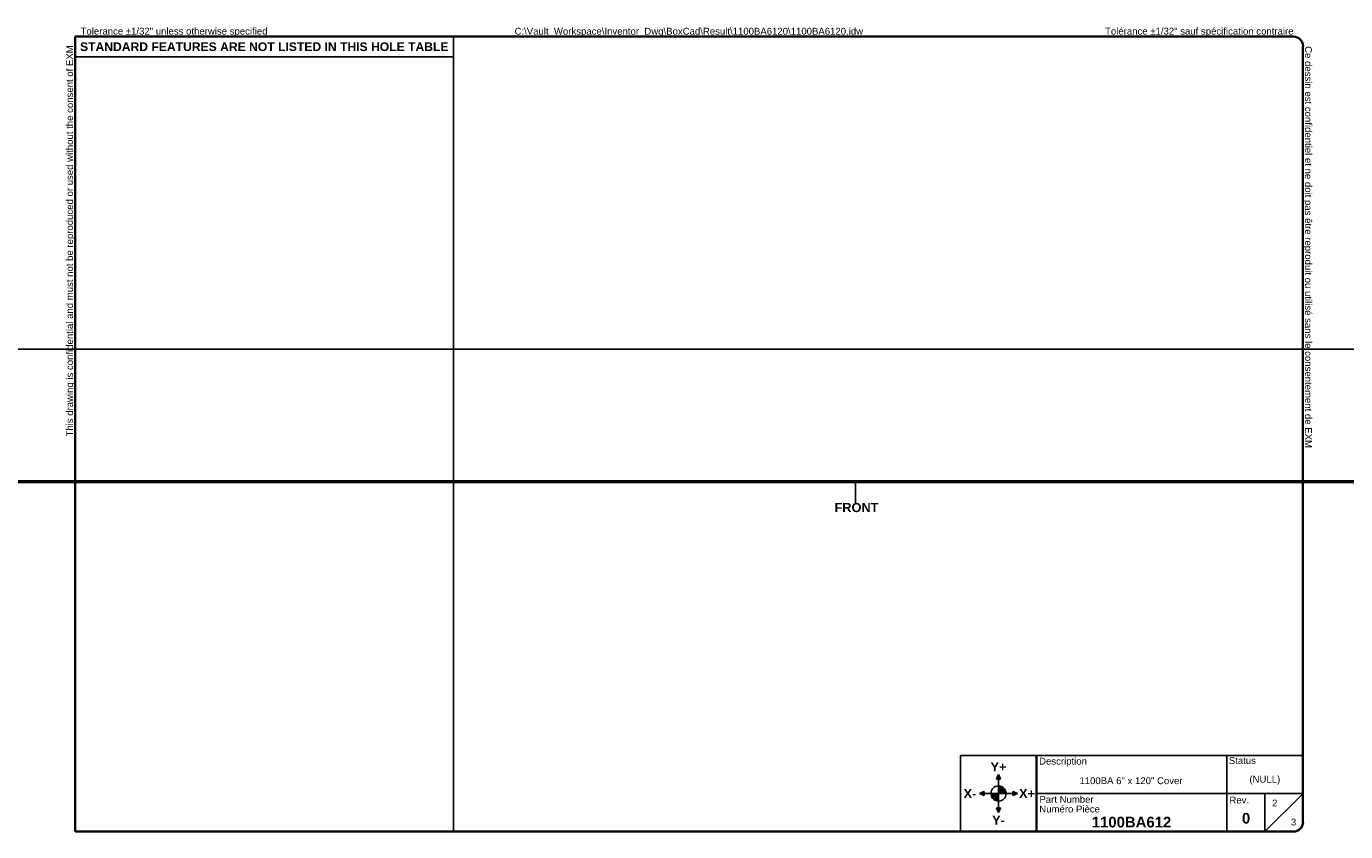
# Model space of a CAD drawing. Header units: inches. Extents: x -29 to 92, y -38 to 31.
# Tile 2 of 3: x -1 to 49, y 1 to 31. Entities that reach past the tile are written whole.
import ezdxf

# ---------------------------------------------------------------- set-up
doc = ezdxf.new("R2010")
doc.units = ezdxf.units.IN
doc.header["$LTSCALE"] = 2.857143
doc.header["$MEASUREMENT"] = 0
doc.linetypes.add('DASHED_SPACE', pattern=[0.2067, 0.1654, -0.0413])
doc.layers.get('0').update_dxf_attribs({"lineweight": 25})
for name, color, linetype, lineweight in [('Dimensions(ANSI)', 7, 'Continuous', 25), ('Hidden Edges(ANSI)', 7, 'DASHED_SPACE', 25), ('Sketch Geometry(ANSI)', 7, 'Continuous', 25), ('Symbols(ANSI)', 7, 'Continuous', 25), ('Visible Edges(ANSI)', 7, 'Continuous', 25)]:
    doc.layers.add(name, color=color, linetype=linetype, lineweight=lineweight)
doc.layers.add('Hatch', color=179, linetype='Continuous', lineweight=9, true_color=0x1e1e47)
doc.styles.add('Current-ANSI', font='arial.ttf')
doc.styles.add('Dimension-ANSI', font='arialbd.ttf')
doc.styles.add('Text Style44', font='arialbd.ttf')
doc.dimstyles.new('INCH-ANSI-VERTICAL', dxfattribs={"dimscale": 2.857143, "dimtxt": 0.12, "dimasz": 0.098425, "dimexe": 0.04, "dimexo": 0.04, "dimgap": 0.031496, "dimtad": 0, "dimtih": 1, "dimtoh": 1, "dimdec": 3, "dimrnd": 1e-08, "dimzin": 0, "dimdsep": 46, "dimtxsty": 'Dimension-ANSI', "dimcen": 0.09, "dimdle": 0.312, "dimclrd": 179, "dimclre": 179, "dimclrt": 7, "dimadec": 1, "dimazin": 0, "dimtfac": 1, "dimtdec": 3, "dimtofl": 0, "dimtmove": 0, "dimatfit": 3, "dimfxl": 1, "dimtolj": 1, "dimtzin": 4, "dimlwd": 25, "dimlwe": 25, "dimarcsym": 0})

# ---------------------------------------------------------------- blocks, each defined once
blk = doc.blocks.new('Title Blocks EXM-2 - ANSI B')
at = {"layer": 'Hatch'}
for points in [[(12.725, 0.94), (12.75, 0.94), (12.75, 1)], [(12.775, 0.94), (12.75, 1), (12.75, 0.94)], [(12.56, 0.75), (12.56, 0.775), (12.5, 0.75)], [(12.56, 0.75), (12.5, 0.75), (12.56, 0.725)], [(12.94, 0.75), (13, 0.75), (12.94, 0.775)], [(12.94, 0.75), (12.94, 0.725), (13, 0.75)], [(12.75, 0.56), (12.725, 0.56), (12.75, 0.5)], [(12.75, 0.56), (12.75, 0.5), (12.775, 0.56)]]:
    blk.add_hatch(color=7, dxfattribs=at).paths.add_polyline_path(points)
h = blk.add_hatch(color=7, dxfattribs=at)
edge = h.paths.add_edge_path()
edge.add_line((12.75, 0.65), (12.75, 0.75))
edge.add_line((12.75, 0.75), (12.65, 0.75))
edge.add_arc((12.75, 0.75), 0.1, 180, 270)
h = blk.add_hatch(color=7, dxfattribs=at)
edge = h.paths.add_edge_path()
edge.add_line((12.75, 0.85), (12.75, 0.75))
edge.add_line((12.75, 0.75), (12.85, 0.75))
edge.add_arc((12.75, 0.75), 0.1, 0, 90)
at = {"layer": 'Sketch Geometry(ANSI)'}
for p, q in [((12.249, 1.25), (16.749, 1.25)), ((12.249, 0.25), (12.249, 1.25)), ((15.749, 1.25), (15.749, 0.75)), ((16.749, 1.25), (16.749, 0.375)), ((12.75, 1), (12.725, 0.94)), ((12.725, 0.94), (12.775, 0.94)), ((12.75, 0.85), (12.75, 1)), ((12.775, 0.94), (12.75, 1)), ((12.5, 0.75), (12.56, 0.775)), ((12.65, 0.75), (12.5, 0.75)), ((12.56, 0.725), (12.5, 0.75)), ((12.56, 0.775), (12.56, 0.725)), ((12.75, 0.75), (12.65, 0.75)), ((12.75, 0.75), (12.75, 0.85)), ((12.75, 0.75), (12.85, 0.75)), ((12.75, 0.75), (12.75, 0.65)), ((12.85, 0.75), (13, 0.75)), ((13, 0.75), (12.94, 0.775)), ((12.94, 0.775), (12.94, 0.725)), ((12.94, 0.725), (13, 0.75)), ((15.749, 0.75), (13.249, 0.75)), ((16.249, 0.75), (15.749, 0.75)), ((15.749, 0.75), (15.749, 0.25)), ((16.249, 0.25), (16.249, 0.75)), ((16.249, 0.75), (16.749, 0.75)), ((16.249, 0.25), (16.749, 0.75)), ((12.775, 0.56), (12.725, 0.56)), ((12.725, 0.56), (12.75, 0.5)), ((12.75, 0.65), (12.75, 0.5)), ((12.75, 0.5), (12.775, 0.56)), ((13.249, 0.25), (12.249, 0.25)), ((16.624, 0.25), (13.249, 0.25))]:
    blk.add_line(p, q, dxfattribs=at)
at = {"layer": 'Sketch Geometry(ANSI)', "linetype": 'Continuous', "lineweight": 35}
blk.add_line((13.249, 0.25), (13.249, 1.25), dxfattribs=at)
at = {"layer": 'Sketch Geometry(ANSI)'}
blk.add_circle((12.75, 0.75), 0.1, dxfattribs=at)
blk.add_arc((16.624, 0.375), 0.125, 270, 0, dxfattribs=at)
at = {"layer": 'Symbols(ANSI)', "color": 7}
for s, insert, char_height, attachment_point, style in [('Description', (13.283, 1.103), 0.09, 7, 'Current-ANSI'), ('Status', (15.774, 1.137), 0.09, 7, 'Current-ANSI'), ('\\fArial|b1|i0;Y+', (12.75, 1.1), 0.12, 5, 'Dimension-ANSI'), ('\\fArial|b1|i0;X-', (12.375, 0.75), 0.12, 5, 'Dimension-ANSI'), ('\\fArial|b1|i0;X+', (13.125, 0.75), 0.12, 5, 'Dimension-ANSI'), ('Part Number', (13.287, 0.627), 0.09, 7, 'Current-ANSI'), ('Numéro Pièce', (13.286, 0.5), 0.09, 7, 'Current-ANSI'), ('\\fArial|b1|i0;Y-', (12.75, 0.4), 0.12, 5, 'Dimension-ANSI')]:
    blk.add_mtext(s, dxfattribs=dict(at, insert=insert, char_height=char_height, attachment_point=attachment_point, style=style))
at = {"layer": 'Symbols(ANSI)', "color": 7, "insert": (15.783, 0.618), "char_height": 0.09, "width": 0.25854, "attachment_point": 7, "style": 'Current-ANSI'}
blk.add_mtext('Rev.', dxfattribs=at)
at = {"layer": 'Symbols(ANSI)', "color": 7}
for tag, p, height, style in [('IDW_DESC_IAM_001', (13.813, 0.873), 0.09, 'Current-ANSI'), ('DESIGN_STATE_001', (16.045, 0.893), 0.09, 'Current-ANSI'), ('Sheet_Number_001', (16.343, 0.58), 0.09, 'Current-ANSI'), ('IDW_NAME_IAM_001', (13.975, 0.305), 0.14, 'Text Style44'), ('IDW_REV_001', (15.947, 0.355), 0.14, 'Text Style44'), ('Number_of_sheets_001', (16.59, 0.331), 0.09, 'Current-ANSI')]:
    blk.add_attdef(tag, p, '', height=height, dxfattribs=dict(at, style=style))
blk = doc.blocks.new('Borders EXM - B (Inch) - B')
at = {"layer": 'Sketch Geometry(ANSI)', "linetype": 'Continuous', "lineweight": 35}
for p, q in [((16.438, 10.692), (0.437, 10.692)), ((0.437, 10.692), (0.437, 0.255)), ((16.562, 0.38), (16.562, 10.567)), ((0.437, 0.255), (16.438, 0.255))]:
    blk.add_line(p, q, dxfattribs=at)
at = {"layer": 'Sketch Geometry(ANSI)'}
for p, q in [((5.406, 10.692), (5.406, 0.255)), ((0.437, 10.428), (5.406, 10.428))]:
    blk.add_line(p, q, dxfattribs=at)
at = {"layer": 'Sketch Geometry(ANSI)', "linetype": 'Continuous', "lineweight": 35}
for centre, start, end in [((16.438, 10.567), 0, 90), ((16.438, 0.38), 270, 0)]:
    blk.add_arc(centre, 0.125, start, end, dxfattribs=at)
at = {"layer": 'Symbols(ANSI)', "color": 7, "char_height": 0.09, "attachment_point": 7, "style": 'Current-ANSI'}
for s, insert in [('Tolerance ±1/32" unless otherwise specified', (0.509, 10.692)), ('Tolérance ±1/32" sauf spécification contraire', (13.963, 10.692))]:
    blk.add_mtext(s, dxfattribs=dict(at, insert=insert))
for s, insert, rotation in [('This drawing is confidential and must not be reproduced or used without the consent of EXM', (0.437, 5.442), 90), ('Ce dessin est confidentiel et ne doit pas être reproduit ou utilisé sans le consentement de EXM', (16.562, 10.567), 270)]:
    blk.add_mtext(s, dxfattribs=dict(at, insert=insert, rotation=rotation))
at = {"layer": 'Symbols(ANSI)', "color": 7, "insert": (2.921, 10.559), "char_height": 0.114, "width": 4.96908, "attachment_point": 5, "style": 'Dimension-ANSI'}
blk.add_mtext('\\fArial|b1|i0;{\\H0.1140;STANDARD FEATURES ARE NOT LISTED IN THIS HOLE TABLE}', dxfattribs=at)
at = {"layer": 'Symbols(ANSI)', "color": 7, "style": 'Current-ANSI'}
blk.add_attdef('FILENAME_AND_PATH_001', (6.208, 10.718), '', height=0.09, dxfattribs=at)
blk = doc.blocks.new('Datum Identifier4')
at = {"layer": 'Symbols(ANSI)', "color": 7, "linetype": 'Continuous', "lineweight": 25}
for p, q in [((10.686, 4.76), (10.686, 4.859)), ((10.686, 4.76), (10.686, 4.756)), ((10.686, 4.756), (10.686, 4.572))]:
    blk.add_line(p, q, dxfattribs=at)
at = {"layer": 'Symbols(ANSI)', "color": 7, "insert": (10.41, 4.448), "char_height": 0.12, "attachment_point": 7, "style": 'Dimension-ANSI'}
blk.add_mtext('FRONT', dxfattribs=at)
blk = doc.blocks.new('*D15')
at = {"layer": 'Defpoints', "color": 0, "linetype": 'Continuous', "transparency": 16777216}
for p in [(90.282, 19.109), (-29.218, 18.767), (90.282, 18.767)]:
    blk.add_point(p, dxfattribs=at)
at = {"layer": 'Dimensions(ANSI)', "color": 179, "linetype": 'Continuous', "lineweight": 25, "true_color": 0x262658, "transparency": 16777216}
blk.add_line((90.282, 18.881), (90.282, 19.109), dxfattribs=at)
at = {"layer": 'Dimensions(ANSI)', "color": 7, "linetype": 'Continuous', "lineweight": 25, "transparency": 16777216, "insert": (90.282, 20.034), "char_height": 0.34286, "attachment_point": 5, "rotation": 90, "style": 'Dimension-ANSI'}
blk.add_mtext('\\A1;119.500', dxfattribs=at)

msp = doc.modelspace()

# ---------------------------------------------------------------- linework, layer by layer
at = {"layer": 'Hidden Edges(ANSI)', "ltscale": 0.035232}
for p, q in [((30.3911, 13.8815), (30.3911, 13.8285)), ((30.6721, 13.8815), (30.6721, 13.8285))]:
    msp.add_line(p, q, dxfattribs=at)
at = {"layer": 'Visible Edges(ANSI)'}
for p, q in [((-29.1564, 18.8285), (90.2196, 18.8285)), ((-29.1564, 13.8815), (90.2196, 13.8815)), ((-29.1564, 13.8285), (90.2196, 13.8285))]:
    msp.add_line(p, q, dxfattribs=at)

# ---------------------------------------------------------------- block references
at = {"xscale": 2.857142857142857, "yscale": 2.857142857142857, "zscale": 2.857142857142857}
for name, p, values in [('Borders EXM - B (Inch) - B', (0, 0), {'FILENAME_AND_PATH_001': 'C:\\Vault_Workspace\\Inventor_Dwg\\BoxCad\\Result\\1100BA6120\\1100BA6120.idw'}), ('Title Blocks EXM-2 - ANSI B', (-0.5324, 0.013), {'IDW_REV_001': '0', 'Sheet_Number_001': '2', 'Number_of_sheets_001': '3', 'IDW_DESC_IAM_001': '1100BA 6" x 120" Cover', 'DESIGN_STATE_001': '(NULL)', 'IDW_NAME_IAM_001': '1100BA612'})]:
    msp.add_blockref(name, p, dxfattribs=at).add_auto_attribs(values)
at = {"layer": 'Symbols(ANSI)', "xscale": 2.857142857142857, "yscale": 2.857142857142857, "zscale": 2.857142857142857}
msp.add_blockref('Datum Identifier4', (0, 0), dxfattribs=at)

# ---------------------------------------------------------------- dimensions: what is measured, and where the dimension line sits
at = {"layer": 'Dimensions(ANSI)', "color": 179, "linetype": 'Continuous', "lineweight": 25, "true_color": 0x262658}
dim = msp.add_ordinate_dim(feature_location=(90.2816, 18.7665), offset=(0, 0.3429), dtype=1, origin=(-29.2184, 18.7665), dimstyle='INCH-ANSI-VERTICAL', override={"dimgap": 0.031496, "dimtad": 0, "dimdec": 3, "dimtol": 0, "dimlim": 0, "dimtp": 0, "dimtm": 0, "dimtdec": 3}, dxfattribs=at)
dim.commit()
dim.dimension.update_dxf_attribs({"geometry": '*D15', "text_midpoint": (90.2816, 20.0343)})

doc.saveas('drawing.dxf')
